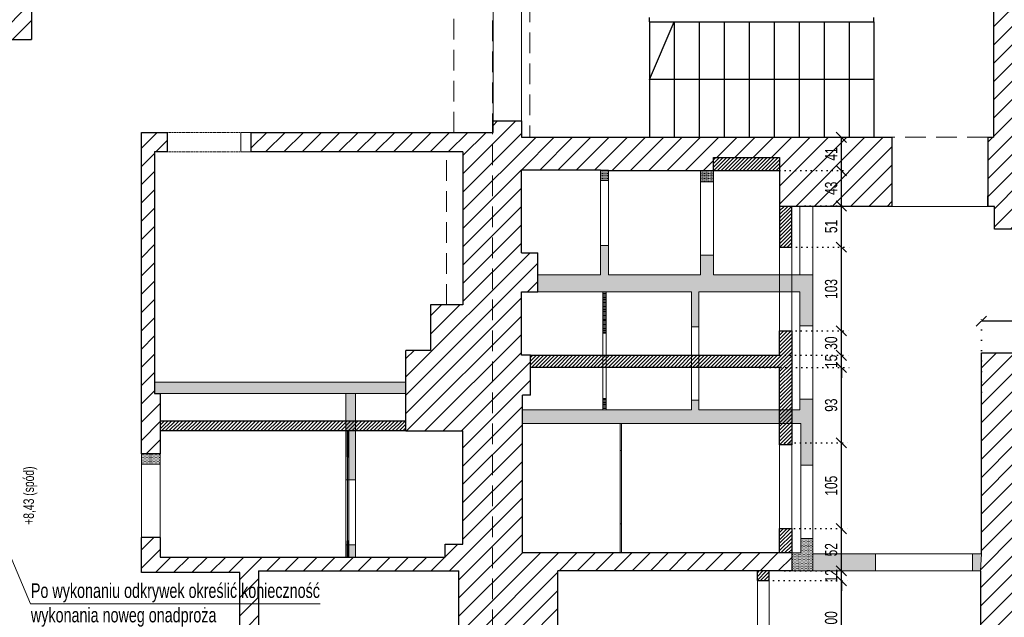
# Model space of a CAD drawing. Header units: millimetres. Extents: x 11149 to 111407, y -107619 to -23630.
# Tile 26 of 245: x 12446 to 13655, y -35729 to -34994. Entities that reach past the tile are written whole.
import ezdxf
from ezdxf.enums import TextEntityAlignment as Align

# ---------------------------------------------------------------- set-up
doc = ezdxf.new("R2010")
doc.units = ezdxf.units.MM
doc.header["$LTSCALE"] = 2
for name, pattern in [('DOT', [6.35, 0, -6.35]), ('HIDDEN', [9.525, 6.35, -3.175]), ('HIDDENX2', [19.05, 12.7, -6.35])]:
    doc.linetypes.add(name, pattern=pattern)
doc.layers.get('0').update_dxf_attribs({"plot": 0})
doc.layers.get('Defpoints').update_dxf_attribs({"color": 1})
for name, color, linetype in [('3DPLAN_A_KRESKOWANIE 1', 253, 'Continuous'), ('3DPLAN_A_OPIS', 8, 'Continuous'), ('3DPLAN_K_NOŚNA', 7, 'Continuous'), ('A_SCHODY', 6, 'Continuous')]:
    doc.layers.add(name, color=color, linetype=linetype)
for name, color, linetype, lineweight in [('3DPLAN_A_WYMIAR', 7, 'Continuous', 5), ('3DPLAN_A_WYSOKOŚCI ZMIANA', 144, 'HIDDENX2', 5), ('A_WYBURZENIA', 6, 'Continuous', 0), ('A_ściany mur', 2, 'Continuous', 30), ('AW_CERAMIKA', 6, 'Continuous', 9), ('e-cad_opisy', 7, 'Continuous', 9), ('e-cad_opisyNadproża', 7, 'Continuous', 9), ('e-cad_wymiary', 4, 'Continuous', 9), ('Opisy', 7, 'Continuous', 13)]:
    doc.layers.add(name, color=color, linetype=linetype, lineweight=lineweight)
doc.styles.add('e-cad_1', font='arial.ttf', dxfattribs={"width": 0.7})
doc.dimstyles.new('e-cad_1_100_[cm]', dxfattribs={"dimscale": 10, "dimtxt": 1.5, "dimasz": 1.25, "dimexe": 1.25, "dimexo": 0.625, "dimgap": 0.5, "dimtad": 1, "dimdec": 0, "dimrnd": 1, "dimzin": 1, "dimtxsty": 'e-cad_1', "dimblk": 'OBLIQUE', "dimcen": 2.5, "dimclrd": 256, "dimclre": 252, "dimclrt": 7, "dimadec": 0, "dimazin": 0, "dimtfac": 1, "dimtix": 1, "dimtmove": 2, "dimatfit": 3, "dimldrblk": 'NONE', "dimfxl": 60, "dimfxlon": 1, "dimarcsym": 0})
pattern_1 = [(0, (-8846.8284, -11118.418), (0.79375, 1.5875), [0, -1.5875])]
pattern_2 = [(45, (-15000, 214.1482), (-2.24506403, 2.24506403), [])]
pattern_3 = [(45, (13281.13, -30963.905), (-11.22532, 11.22532), [])]

# ---------------------------------------------------------------- blocks, each defined once
blk = doc.blocks.new('_OBLIQUE')
at = {"color": 0, "linetype": 'ByBlock', "lineweight": -2}
blk.add_line((-0.5, -0.5), (0.5, 0.5), dxfattribs=at)
blk = doc.blocks.new('*D220')
at = {"layer": 'Defpoints', "color": 0}
for p in [(13627.1, -35364.9), (13878.1, -35414.9), (13627.1, -35458.6)]:
    blk.add_point(p, dxfattribs=at)
at = {"layer": 'e-cad_wymiary', "color": 252, "linetype": 'DOT', "lineweight": -2}
for p, q in [((13627.1, -35452.3), (13627.1, -35352.4)), ((13878.1, -35408.6), (13878.1, -35352.4))]:
    blk.add_line(p, q, dxfattribs=at)
at = {"layer": 'e-cad_wymiary', "lineweight": -2}
blk.add_line((13878.1, -35364.9), (13627.1, -35364.9), dxfattribs=at)
at = {"layer": 'e-cad_wymiary', "lineweight": -2, "xscale": 12.5, "yscale": 12.5, "zscale": 12.5, "rotation": 180}
blk.add_blockref('_OBLIQUE', (13627.1, -35364.9), dxfattribs=at)
at = {"layer": 'e-cad_wymiary', "lineweight": -2, "xscale": 12.5, "yscale": 12.5, "zscale": 12.5}
blk.add_blockref('_OBLIQUE', (13878.1, -35364.9), dxfattribs=at)
at = {"layer": 'e-cad_wymiary', "color": 7, "insert": (13752.6, -35352.2), "char_height": 15, "attachment_point": 5, "style": 'e-cad_1'}
blk.add_mtext('251', dxfattribs=at)
blk = doc.blocks.new('_None')
blk = doc.blocks.new('*D1965')
at = {"layer": 'Defpoints', "color": 0, "ltscale": 0.5}
for p in [(13359.2, -35683.9), (13455.1, -35683.9), (13366.4, -35783.6)]:
    blk.add_point(p, dxfattribs=at)
at = {"layer": 'e-cad_wymiary', "color": 252, "linetype": 'DOT', "lineweight": -2, "ltscale": 0.5}
for p, q in [((13365.4, -35683.9), (13467.6, -35683.9)), ((13372.7, -35783.6), (13467.6, -35783.6))]:
    blk.add_line(p, q, dxfattribs=at)
at = {"layer": 'e-cad_wymiary', "lineweight": -2, "ltscale": 0.5}
blk.add_line((13455.1, -35783.6), (13455.1, -35683.9), dxfattribs=at)
at = {"layer": 'e-cad_wymiary', "lineweight": -2, "ltscale": 0.5, "xscale": 12.5, "yscale": 12.5, "zscale": 12.5}
for p, rotation in [((13455.1, -35683.9), 90), ((13455.1, -35783.6), 270)]:
    blk.add_blockref('_OBLIQUE', p, dxfattribs=dict(at, rotation=rotation))
at = {"layer": 'e-cad_wymiary', "color": 7, "ltscale": 0.5, "insert": (13442.5, -35733.7), "char_height": 15, "attachment_point": 5, "rotation": 90, "style": 'e-cad_1'}
blk.add_mtext('100', dxfattribs=at)
blk = doc.blocks.new('*D1966')
at = {"layer": 'Defpoints', "color": 0, "ltscale": 0.5}
for p in [(13379.2, -35671.9), (13455.1, -35671.9), (13359.2, -35683.9)]:
    blk.add_point(p, dxfattribs=at)
at = {"layer": 'e-cad_wymiary', "lineweight": -2, "ltscale": 0.5}
for p, q in [((13455.1, -35671.9), (13455.1, -35659.4)), ((13455.1, -35683.9), (13455.1, -35671.9)), ((13455.1, -35683.9), (13455.1, -35696.4))]:
    blk.add_line(p, q, dxfattribs=at)
at = {"layer": 'e-cad_wymiary', "color": 252, "linetype": 'DOT', "lineweight": -2, "ltscale": 0.5}
for p, q in [((13385.4, -35671.9), (13467.6, -35671.9)), ((13365.4, -35683.9), (13467.6, -35683.9))]:
    blk.add_line(p, q, dxfattribs=at)
at = {"layer": 'e-cad_wymiary', "lineweight": -2, "ltscale": 0.5, "xscale": 12.5, "yscale": 12.5, "zscale": 12.5}
for p, rotation in [((13455.1, -35671.9), 270), ((13455.1, -35683.9), 90)]:
    blk.add_blockref('_OBLIQUE', p, dxfattribs=dict(at, rotation=rotation))
at = {"layer": 'e-cad_wymiary', "color": 7, "ltscale": 0.5, "insert": (13442.6, -35677.9), "char_height": 15, "attachment_point": 5, "rotation": 90, "style": 'e-cad_1'}
blk.add_mtext('12', dxfattribs=at)
blk = doc.blocks.new('*D1967')
at = {"layer": 'Defpoints', "color": 0, "ltscale": 0.5}
for p in [(13391.2, -35619.9), (13455.1, -35619.9), (13379.2, -35671.9)]:
    blk.add_point(p, dxfattribs=at)
at = {"layer": 'e-cad_wymiary', "color": 252, "linetype": 'DOT', "lineweight": -2, "ltscale": 0.5}
for p, q in [((13397.5, -35619.9), (13467.6, -35619.9)), ((13385.4, -35671.9), (13467.6, -35671.9))]:
    blk.add_line(p, q, dxfattribs=at)
at = {"layer": 'e-cad_wymiary', "lineweight": -2, "ltscale": 0.5}
blk.add_line((13455.1, -35671.9), (13455.1, -35619.9), dxfattribs=at)
at = {"layer": 'e-cad_wymiary', "lineweight": -2, "ltscale": 0.5, "xscale": 12.5, "yscale": 12.5, "zscale": 12.5}
for p, rotation in [((13455.1, -35619.9), 90), ((13455.1, -35671.9), 270)]:
    blk.add_blockref('_OBLIQUE', p, dxfattribs=dict(at, rotation=rotation))
at = {"layer": 'e-cad_wymiary', "color": 7, "ltscale": 0.5, "insert": (13442.5, -35645.9), "char_height": 15, "attachment_point": 5, "rotation": 90, "style": 'e-cad_1'}
blk.add_mtext('52', dxfattribs=at)
blk = doc.blocks.new('*D1968')
at = {"layer": 'Defpoints', "color": 0, "ltscale": 0.5}
for p in [(13379.1, -35514.4), (13455.1, -35514.4), (13391.2, -35619.9)]:
    blk.add_point(p, dxfattribs=at)
at = {"layer": 'e-cad_wymiary', "color": 252, "linetype": 'DOT', "lineweight": -2, "ltscale": 0.5}
for p, q in [((13385.4, -35514.4), (13467.6, -35514.4)), ((13397.5, -35619.9), (13467.6, -35619.9))]:
    blk.add_line(p, q, dxfattribs=at)
at = {"layer": 'e-cad_wymiary', "lineweight": -2, "ltscale": 0.5}
blk.add_line((13455.1, -35619.9), (13455.1, -35514.4), dxfattribs=at)
at = {"layer": 'e-cad_wymiary', "lineweight": -2, "ltscale": 0.5, "xscale": 12.5, "yscale": 12.5, "zscale": 12.5}
for p, rotation in [((13455.1, -35514.4), 90), ((13455.1, -35619.9), 270)]:
    blk.add_blockref('_OBLIQUE', p, dxfattribs=dict(at, rotation=rotation))
at = {"layer": 'e-cad_wymiary', "color": 7, "ltscale": 0.5, "insert": (13442.5, -35567.2), "char_height": 15, "attachment_point": 5, "rotation": 90, "style": 'e-cad_1'}
blk.add_mtext('105', dxfattribs=at)
blk = doc.blocks.new('*D1969')
at = {"layer": 'Defpoints', "color": 0, "ltscale": 0.5}
for p in [(13348.4, -35421.9), (13455.1, -35421.9), (13379.1, -35514.4)]:
    blk.add_point(p, dxfattribs=at)
at = {"layer": 'e-cad_wymiary', "color": 252, "linetype": 'DOT', "lineweight": -2, "ltscale": 0.5}
for p, q in [((13354.7, -35421.9), (13467.6, -35421.9)), ((13385.4, -35514.4), (13467.6, -35514.4))]:
    blk.add_line(p, q, dxfattribs=at)
at = {"layer": 'e-cad_wymiary', "lineweight": -2, "ltscale": 0.5}
blk.add_line((13455.1, -35514.4), (13455.1, -35421.9), dxfattribs=at)
at = {"layer": 'e-cad_wymiary', "lineweight": -2, "ltscale": 0.5, "xscale": 12.5, "yscale": 12.5, "zscale": 12.5}
for p, rotation in [((13455.1, -35421.9), 90), ((13455.1, -35514.4), 270)]:
    blk.add_blockref('_OBLIQUE', p, dxfattribs=dict(at, rotation=rotation))
at = {"layer": 'e-cad_wymiary', "color": 7, "ltscale": 0.5, "insert": (13442.5, -35468.2), "char_height": 15, "attachment_point": 5, "rotation": 90, "style": 'e-cad_1'}
blk.add_mtext('93', dxfattribs=at)
blk = doc.blocks.new('*D1970')
at = {"layer": 'Defpoints', "color": 0, "ltscale": 0.5}
for p in [(13347.3, -35406.9), (13455.1, -35406.9), (13348.4, -35421.9)]:
    blk.add_point(p, dxfattribs=at)
at = {"layer": 'e-cad_wymiary', "lineweight": -2, "ltscale": 0.5}
for p, q in [((13455.1, -35406.9), (13455.1, -35394.4)), ((13455.1, -35421.9), (13455.1, -35406.9)), ((13455.1, -35421.9), (13455.1, -35434.4))]:
    blk.add_line(p, q, dxfattribs=at)
at = {"layer": 'e-cad_wymiary', "color": 252, "linetype": 'DOT', "lineweight": -2, "ltscale": 0.5}
for p, q in [((13353.6, -35406.9), (13467.6, -35406.9)), ((13354.7, -35421.9), (13467.6, -35421.9))]:
    blk.add_line(p, q, dxfattribs=at)
at = {"layer": 'e-cad_wymiary', "lineweight": -2, "ltscale": 0.5, "xscale": 12.5, "yscale": 12.5, "zscale": 12.5}
for p, rotation in [((13455.1, -35406.9), 270), ((13455.1, -35421.9), 90)]:
    blk.add_blockref('_OBLIQUE', p, dxfattribs=dict(at, rotation=rotation))
at = {"layer": 'e-cad_wymiary', "color": 7, "ltscale": 0.5, "insert": (13442.5, -35414.4), "char_height": 15, "attachment_point": 5, "rotation": 90, "style": 'e-cad_1'}
blk.add_mtext('15', dxfattribs=at)
blk = doc.blocks.new('*D1971')
at = {"layer": 'Defpoints', "color": 0, "ltscale": 0.5}
for p in [(13386.6, -35376.9), (13455.1, -35376.9), (13347.3, -35406.9)]:
    blk.add_point(p, dxfattribs=at)
at = {"layer": 'e-cad_wymiary', "color": 252, "linetype": 'DOT', "lineweight": -2, "ltscale": 0.5}
for p, q in [((13392.9, -35376.9), (13467.6, -35376.9)), ((13353.6, -35406.9), (13467.6, -35406.9))]:
    blk.add_line(p, q, dxfattribs=at)
at = {"layer": 'e-cad_wymiary', "lineweight": -2, "ltscale": 0.5}
blk.add_line((13455.1, -35406.9), (13455.1, -35376.9), dxfattribs=at)
at = {"layer": 'e-cad_wymiary', "lineweight": -2, "ltscale": 0.5, "xscale": 12.5, "yscale": 12.5, "zscale": 12.5}
for p, rotation in [((13455.1, -35376.9), 90), ((13455.1, -35406.9), 270)]:
    blk.add_blockref('_OBLIQUE', p, dxfattribs=dict(at, rotation=rotation))
at = {"layer": 'e-cad_wymiary', "color": 7, "ltscale": 0.5, "insert": (13442.5, -35391.9), "char_height": 15, "attachment_point": 5, "rotation": 90, "style": 'e-cad_1'}
blk.add_mtext('30', dxfattribs=at)
blk = doc.blocks.new('*D1972')
at = {"layer": 'Defpoints', "color": 0, "ltscale": 0.5}
for p in [(13387.4, -35273.9), (13455.1, -35273.9), (13386.6, -35376.9)]:
    blk.add_point(p, dxfattribs=at)
at = {"layer": 'e-cad_wymiary', "color": 252, "linetype": 'DOT', "lineweight": -2, "ltscale": 0.5}
for p, q in [((13393.6, -35273.9), (13467.6, -35273.9)), ((13392.9, -35376.9), (13467.6, -35376.9))]:
    blk.add_line(p, q, dxfattribs=at)
at = {"layer": 'e-cad_wymiary', "lineweight": -2, "ltscale": 0.5}
blk.add_line((13455.1, -35376.9), (13455.1, -35273.9), dxfattribs=at)
at = {"layer": 'e-cad_wymiary', "lineweight": -2, "ltscale": 0.5, "xscale": 12.5, "yscale": 12.5, "zscale": 12.5}
for p, rotation in [((13455.1, -35273.9), 90), ((13455.1, -35376.9), 270)]:
    blk.add_blockref('_OBLIQUE', p, dxfattribs=dict(at, rotation=rotation))
at = {"layer": 'e-cad_wymiary', "color": 7, "ltscale": 0.5, "insert": (13442.5, -35325.4), "char_height": 15, "attachment_point": 5, "rotation": 90, "style": 'e-cad_1'}
blk.add_mtext('103', dxfattribs=at)
blk = doc.blocks.new('*D1973')
at = {"layer": 'Defpoints', "color": 0, "ltscale": 0.5}
for p in [(13404.1, -35223.3), (13455.1, -35223.3), (13387.4, -35273.9)]:
    blk.add_point(p, dxfattribs=at)
at = {"layer": 'e-cad_wymiary', "color": 252, "linetype": 'DOT', "lineweight": -2, "ltscale": 0.5}
for p, q in [((13410.4, -35223.3), (13467.6, -35223.3)), ((13393.6, -35273.9), (13467.6, -35273.9))]:
    blk.add_line(p, q, dxfattribs=at)
at = {"layer": 'e-cad_wymiary', "lineweight": -2, "ltscale": 0.5}
blk.add_line((13455.1, -35273.9), (13455.1, -35223.3), dxfattribs=at)
at = {"layer": 'e-cad_wymiary', "lineweight": -2, "ltscale": 0.5, "xscale": 12.5, "yscale": 12.5, "zscale": 12.5}
for p, rotation in [((13455.1, -35223.3), 90), ((13455.1, -35273.9), 270)]:
    blk.add_blockref('_OBLIQUE', p, dxfattribs=dict(at, rotation=rotation))
at = {"layer": 'e-cad_wymiary', "color": 7, "ltscale": 0.5, "insert": (13442.5, -35248.6), "char_height": 15, "attachment_point": 5, "rotation": 90, "style": 'e-cad_1'}
blk.add_mtext('51', dxfattribs=at)
blk = doc.blocks.new('*D1974')
at = {"layer": 'Defpoints', "color": 0, "ltscale": 0.5}
for p in [(13366.7, -35179.9), (13455.1, -35179.9), (13404.1, -35223.3)]:
    blk.add_point(p, dxfattribs=at)
at = {"layer": 'e-cad_wymiary', "color": 252, "linetype": 'DOT', "lineweight": -2, "ltscale": 0.5}
for p, q in [((13372.9, -35179.9), (13467.6, -35179.9)), ((13410.4, -35223.3), (13467.6, -35223.3))]:
    blk.add_line(p, q, dxfattribs=at)
at = {"layer": 'e-cad_wymiary', "lineweight": -2, "ltscale": 0.5}
blk.add_line((13455.1, -35223.3), (13455.1, -35179.9), dxfattribs=at)
at = {"layer": 'e-cad_wymiary', "lineweight": -2, "ltscale": 0.5, "xscale": 12.5, "yscale": 12.5, "zscale": 12.5}
for p, rotation in [((13455.1, -35179.9), 90), ((13455.1, -35223.3), 270)]:
    blk.add_blockref('_OBLIQUE', p, dxfattribs=dict(at, rotation=rotation))
at = {"layer": 'e-cad_wymiary', "color": 7, "ltscale": 0.5, "insert": (13442.5, -35201.6), "char_height": 15, "attachment_point": 5, "rotation": 90, "style": 'e-cad_1'}
blk.add_mtext('43', dxfattribs=at)
blk = doc.blocks.new('*D1975')
at = {"layer": 'Defpoints', "color": 0, "ltscale": 0.5}
for p in [(13384.8, -35138.9), (13455.1, -35138.9), (13366.7, -35179.9)]:
    blk.add_point(p, dxfattribs=at)
at = {"layer": 'e-cad_wymiary', "color": 252, "linetype": 'DOT', "lineweight": -2, "ltscale": 0.5}
for p, q in [((13391.1, -35138.9), (13467.6, -35138.9)), ((13372.9, -35179.9), (13467.6, -35179.9))]:
    blk.add_line(p, q, dxfattribs=at)
at = {"layer": 'e-cad_wymiary', "lineweight": -2, "ltscale": 0.5}
blk.add_line((13455.1, -35179.9), (13455.1, -35138.9), dxfattribs=at)
at = {"layer": 'e-cad_wymiary', "lineweight": -2, "ltscale": 0.5, "xscale": 12.5, "yscale": 12.5, "zscale": 12.5}
for p, rotation in [((13455.1, -35138.9), 90), ((13455.1, -35179.9), 270)]:
    blk.add_blockref('_OBLIQUE', p, dxfattribs=dict(at, rotation=rotation))
at = {"layer": 'e-cad_wymiary', "color": 7, "ltscale": 0.5, "insert": (13442.6, -35159.4), "char_height": 15, "attachment_point": 5, "rotation": 90, "style": 'e-cad_1'}
blk.add_mtext('41', dxfattribs=at)

msp = doc.modelspace()

# ---------------------------------------------------------------- hatches: boundary and pattern name
at = {"layer": '3DPLAN_A_KRESKOWANIE 1'}
h = msp.add_hatch(dxfattribs=at)
h.set_pattern_fill('ANSI31', color=256, scale=5, style=0)
h.set_pattern_definition(pattern_3)
h.paths.add_polyline_path([(11781.49, -34747.89), (11781.49, -34885.89), (11827.12, -34885.89), (11827.12, -34805.89), (12297.12, -34805.89), (12377.12, -34805.89), (12377.12, -34857.89), (12405.12, -34857.89), (12405.12, -35018.89), (12426.12, -35018.89), (12460.12, -35018.89), (12460.12, -34981.89), (12460.12, -34975.89), (12460.12, -34868.89), (12426.12, -34868.89), (12426.12, -34807.89), (12502.12, -34807.89), (12502.12, -34747.89)])
h = msp.add_hatch(dxfattribs=at)
h.set_pattern_fill('ANSI31', color=256, scale=5, style=0)
h.set_pattern_definition(pattern_3)
h.paths.add_polyline_path([(13642.12, -34857.89), (13642.12, -35138.89), (13635.12, -35138.89), (13635.12, -35210.89), (13635.12, -35223.89), (13643.12, -35223.89), (13643.12, -35251.89), (13829.46, -35251.89), (13829.46, -35229.89), (13826.46, -35229.89), (13674.46, -35229.89), (13674.46, -34972.89), (13697.46, -34972.89), (13697.46, -34869.89), (13674.46, -34869.89), (13674.46, -34799.89), (13745.46, -34799.89), (13745.46, -34747.89), (13602.12, -34747.89), (13602.12, -34800.89), (13627.12, -34800.89), (13627.12, -34852.89), (13642.12, -34852.89)])
h = msp.add_hatch(dxfattribs=at)
h.set_pattern_fill('ANSI31', color=256, scale=5, style=0)
h.set_pattern_definition(pattern_3)
h.paths.add_polyline_path([(12730.12, -35132.89), (12979.12, -35132.89), (13026.62, -35132.89), (13026.62, -36442.89), (12919.12, -36442.89), (12919.12, -36364.7), (12972.12, -36364.7), (12972.12, -36287.7), (12985.12, -36287.7), (12999.12, -36287.7), (12999.12, -36028.7), (12985.12, -36028.7), (12936.12, -36028.7), (12936.12, -35824.7), (13001.12, -35824.7), (13001.12, -35757.7), (12985.12, -35757.7), (12985.12, -35671.7), (12739.12, -35671.7), (12739.12, -35739.7), (12716.12, -35739.7), (12716.12, -35673.89), (12595.12, -35673.89), (12595.12, -35630.89), (12618.12, -35630.89), (12618.12, -35654.89), (12846.12, -35654.89), (12848.12, -35654.89), (12850.12, -35654.89), (12858.12, -35654.89), (12968.12, -35654.89), (12968.12, -35638.89), (12990.12, -35638.89), (12990.12, -35499.89), (12920.12, -35499.89), (12920.12, -35487.89), (12920.12, -35453.89), (12920.12, -35439.89), (12920.12, -35400.89), (12950.12, -35400.89), (12950.12, -35344.89), (12970.12, -35344.89), (12990.12, -35344.89), (12990.12, -35156.89), (12970.12, -35156.89), (12730.12, -35156.89)])
h.paths.add_polyline_path([(13394.12, -35671.89), (13363.91, -35671.89), (13351.91, -35671.89), (13106.7, -35671.89), (13106.7, -35795.89), (13062.7, -35795.89), (13062.7, -35919.89), (13106.7, -35919.89), (13106.7, -36022.89), (13062.7, -36022.89), (13062.7, -36308.89), (13077.7, -36308.89), (13077.7, -36357.89), (13147.7, -36357.89), (13147.7, -36442.89), (13026.62, -36442.89), (13026.62, -35132.89), (13027.12, -35132.89), (13027.12, -35118.89), (13062.12, -35118.89), (13062.12, -35138.89), (13219.12, -35138.89), (13249.76, -35138.89), (13280.43, -35138.89), (13311.1, -35138.89), (13341.77, -35138.89), (13372.44, -35138.89), (13403.11, -35138.89), (13433.78, -35138.89), (13464.45, -35138.89), (13495.12, -35138.89), (13517.12, -35138.89), (13517.12, -35217.89), (13517.12, -35223.89), (13404.12, -35223.89), (13379.12, -35223.89), (13379.12, -35163.89), (13298.12, -35163.89), (13298.12, -35179.89), (13282.12, -35179.89), (13169.12, -35179.89), (13159.12, -35179.89), (13159.12, -35178.89), (13062.12, -35178.89), (13062.12, -35280.89), (13082.12, -35280.89), (13082.12, -35307.89), (13082.12, -35328.89), (13062.12, -35328.89), (13062.12, -35406.89), (13073.12, -35406.89), (13073.12, -35455.89), (13063.12, -35455.89), (13063.12, -35473.89), (13063.12, -35490.89), (13063.12, -35649.89), (13183.12, -35649.89), (13185.12, -35649.89), (13394.12, -35649.89)])
h = msp.add_hatch(dxfattribs=at)
h.set_pattern_fill('ANSI31', color=256, scale=5, style=0)
h.set_pattern_definition(pattern_3)
h.paths.add_polyline_path([(12595.12, -35527.89), (12595.12, -35132.89), (12627.12, -35132.89), (12627.12, -35156.89), (12611.12, -35156.89), (12611.12, -35439.89), (12611.12, -35453.89), (12618.12, -35453.89), (12618.12, -35487.89), (12618.12, -35499.89), (12618.12, -35527.89)])
h = msp.add_hatch(dxfattribs=at)
h.set_pattern_fill('ANSI31', color=256, scale=5, style=0)
h.set_pattern_definition(pattern_3)
h.paths.add_polyline_path([(13558.7, -36357.89), (13558.7, -36442.89), (13739.12, -36442.89), (13739.12, -36356.89), (13671.12, -36356.89), (13671.12, -36303.89), (13657.12, -36303.89), (13657.12, -36021.89), (13700.12, -36021.89), (13700.12, -35801.89), (13669.12, -35801.89), (13669.12, -35425.89), (13878.12, -35425.89), (13878.12, -35403.89), (13627.12, -35403.89), (13627.12, -35650.89), (13626.12, -35671.89), (13626.12, -35791.89), (13626.12, -35803.89), (13626.12, -36357.89)])
at = {"layer": '3DPLAN_A_OPIS', "lineweight": 0, "transparency": 33554687}
h = msp.add_hatch(dxfattribs=at)
h.set_pattern_fill('ANSI31', color=1)
h.set_pattern_definition(pattern_2)
h.paths.add_polyline_path([(13298.12, -35179.89), (13298.12, -35163.89), (13379.12, -35163.89), (13379.12, -35179.89)])
h = msp.add_hatch(dxfattribs=at)
h.set_pattern_fill('ANSI31', color=1)
h.set_pattern_definition(pattern_2)
h.paths.add_polyline_path([(13379.12, -35223.89), (13379.12, -35273.89), (13394.12, -35273.89), (13394.12, -35223.89)])
h = msp.add_hatch(dxfattribs=at)
h.set_pattern_fill('ANSI31', color=1)
h.set_pattern_definition(pattern_2)
h.paths.add_polyline_path([(13280.12, -35406.89), (13280.12, -35421.89), (13379.12, -35421.89), (13379.12, -35473.89), (13394.12, -35473.89), (13394.12, -35376.89), (13379.12, -35376.89), (13379.12, -35406.89)])
h.paths.add_polyline_path([(13166.12, -35406.89), (13166.12, -35421.89), (13271.12, -35421.89), (13271.12, -35406.89)])
h.paths.add_polyline_path([(13073.12, -35406.89), (13073.12, -35421.89), (13162.12, -35421.89), (13162.12, -35406.89)])
h.paths.add_polyline_path([(13379.12, -35490.89), (13379.12, -35516.89), (13394.12, -35516.89), (13394.12, -35490.89)])
h.paths.add_polyline_path([(13379.12, -35490.89), (13394.12, -35490.89), (13394.12, -35473.89), (13379.12, -35473.89)])
h.paths.add_polyline_path([(13271.12, -35406.89), (13271.12, -35421.89), (13280.12, -35421.89), (13280.12, -35406.89)])
h.paths.add_polyline_path([(13162.12, -35406.89), (13162.12, -35421.89), (13166.12, -35421.89), (13166.12, -35406.89)])
h = msp.add_hatch(dxfattribs=at)
h.set_pattern_fill('ANSI31', color=1)
h.set_pattern_definition([(45, (-16345.8024, 5881.1694), (-2.24506403, 2.24506403), [])])
h.paths.add_polyline_path([(12858.12, -35499.89), (12920.12, -35499.89), (12920.12, -35487.89), (12858.12, -35487.89)])
h.paths.add_polyline_path([(12618.12, -35499.89), (12618.12, -35487.89), (12846.12, -35487.89), (12846.12, -35499.89)])
h.paths.add_polyline_path([(12846.12, -35499.89), (12858.12, -35499.89), (12858.12, -35487.89), (12846.12, -35487.89)])
h = msp.add_hatch(dxfattribs=at)
h.set_pattern_fill('ANSI31', color=1)
h.set_pattern_definition(pattern_2)
h.paths.add_polyline_path([(13379.12, -35649.89), (13394.12, -35649.89), (13394.12, -35619.89), (13379.12, -35619.89)])
h = msp.add_hatch(dxfattribs=at)
h.set_pattern_fill('ANSI31', color=1)
h.set_pattern_definition(pattern_2)
h.paths.add_polyline_path([(13351.91, -35671.89), (13351.91, -35683.89), (13366.41, -35683.89), (13366.41, -35671.89)])
at = {"layer": 'A_WYBURZENIA', "transparency": 33554687}
h = msp.add_hatch(dxfattribs=at)
h.set_pattern_fill('DOTS', color=256)
h.set_pattern_definition(pattern_1)
h.paths.add_polyline_path([(13159.12, -35179.89), (13159.12, -35191.89), (13169.12, -35191.89), (13169.12, -35179.89)])
h = msp.add_hatch(dxfattribs=at)
h.set_pattern_fill('DOTS', color=256)
h.set_pattern_definition(pattern_1)
h.paths.add_polyline_path([(13282.12, -35179.89), (13282.12, -35193.89), (13298.12, -35193.89), (13298.12, -35179.89)])
h = msp.add_hatch(dxfattribs=at)
h.set_pattern_fill('DOTS', color=256)
h.set_pattern_definition(pattern_1)
h.paths.add_polyline_path([(13082.12, -35328.89), (13162.12, -35328.89), (13166.12, -35328.89), (13271.12, -35328.89), (13271.12, -35371.89), (13280.12, -35371.89), (13280.12, -35328.89), (13379.12, -35328.89), (13379.12, -35307.89), (13298.12, -35307.89), (13298.12, -35283.89), (13282.12, -35283.89), (13282.12, -35307.89), (13169.12, -35307.89), (13169.12, -35271.89), (13159.12, -35271.89), (13159.12, -35307.89), (13082.12, -35307.89)])
h.paths.add_polyline_path([(13394.12, -35328.89), (13404.12, -35328.89), (13404.12, -35370.89), (13420.12, -35370.89), (13420.12, -35307.89), (13404.12, -35307.89), (13394.12, -35307.89)])
h.paths.add_polyline_path([(13379.12, -35328.89), (13394.12, -35328.89), (13394.12, -35307.89), (13379.12, -35307.89)])
h = msp.add_hatch(dxfattribs=at)
h.set_pattern_fill('DOTS', color=256)
h.set_pattern_definition(pattern_1)
h.paths.add_polyline_path([(13162.12, -35328.89), (13162.12, -35379.89), (13166.12, -35379.89), (13166.12, -35328.89)])
h = msp.add_hatch(dxfattribs=at)
h.set_pattern_fill('DOTS', color=256)
h.set_pattern_definition(pattern_1)
h.paths.add_polyline_path([(12611.12, -35439.89), (12611.12, -35453.89), (12920.12, -35453.89), (12920.12, -35439.89)])
h.paths.add_polyline_path([(12846.12, -35453.89), (12846.12, -35487.89), (12858.12, -35487.89), (12858.12, -35453.89)])
h.paths.add_polyline_path([(12846.12, -35499.89), (12858.12, -35499.89), (12858.12, -35487.89), (12846.12, -35487.89)])
h.paths.add_polyline_path([(12846.12, -35499.89), (12846.12, -35559.89), (12858.12, -35559.89), (12858.12, -35499.89)])
h.paths.add_polyline_path([(12846.12, -35654.89), (12858.12, -35654.89), (12858.12, -35639.89), (12846.12, -35639.89)])
h = msp.add_hatch(dxfattribs=at)
h.set_pattern_fill('DOTS', color=256)
h.set_pattern_definition(pattern_1)
h.paths.add_polyline_path([(13063.12, -35490.89), (13063.12, -35473.89), (13162.12, -35473.89), (13166.12, -35473.89), (13271.12, -35473.89), (13271.12, -35461.89), (13280.12, -35461.89), (13280.12, -35473.89), (13379.12, -35473.89), (13379.12, -35490.89), (13185.12, -35490.89), (13183.12, -35490.89)])
h.paths.add_polyline_path([(13394.12, -35490.89), (13405.12, -35490.89), (13405.12, -35541.89), (13420.12, -35541.89), (13420.12, -35460.89), (13404.12, -35460.89), (13404.12, -35473.89), (13394.12, -35473.89)])
h.paths.add_polyline_path([(13379.12, -35490.89), (13394.12, -35490.89), (13394.12, -35473.89), (13379.12, -35473.89)])
h = msp.add_hatch(dxfattribs=at)
h.set_pattern_fill('DOTS', color=256)
h.set_pattern_definition(pattern_1)
h.paths.add_polyline_path([(13162.12, -35473.89), (13166.12, -35473.89), (13166.12, -35459.89), (13162.12, -35459.89)])
h = msp.add_hatch(dxfattribs=at)
h.set_pattern_fill('DOTS', color=256)
h.set_pattern_definition(pattern_1)
h.paths.add_polyline_path([(12595.12, -35527.89), (12595.12, -35540.89), (12618.12, -35540.89), (12618.12, -35527.89)])
h = msp.add_hatch(dxfattribs=at)
h.set_pattern_fill('DOTS', color=256)
h.set_pattern_definition(pattern_1)
h.paths.add_polyline_path([(13394.12, -35649.89), (13394.12, -35671.89), (13420.12, -35671.89), (13420.12, -35650.89), (13420.12, -35631.89), (13405.12, -35631.89), (13405.12, -35649.89)])
h = msp.add_hatch(dxfattribs=at)
h.set_pattern_fill('DOTS', color=256)
h.set_pattern_definition(pattern_1)
h.paths.add_polyline_path([(13420.12, -35671.89), (13420.12, -35650.89), (13497.12, -35650.89), (13497.12, -35671.89)])
h.paths.add_polyline_path([(13616.12, -35650.89), (13616.12, -35671.89), (13626.12, -35671.89), (13627.12, -35650.89)])

# ---------------------------------------------------------------- linework, layer by layer
at = {"layer": '3DPLAN_A_OPIS', "color": 1, "lineweight": 30}
for p, q in [((13298.12, -35179.89), (13379.12, -35179.89)), ((13379.12, -35223.89), (13379.12, -35273.89)), ((13394.12, -35273.89), (13394.12, -35223.89)), ((13379.12, -35273.89), (13394.12, -35273.89)), ((13379.12, -35406.89), (13379.12, -35376.89)), ((13379.12, -35376.89), (13394.12, -35376.89)), ((13394.12, -35376.89), (13394.12, -35516.89)), ((13073.12, -35406.89), (13379.12, -35406.89)), ((13379.12, -35421.89), (13073.12, -35421.89)), ((13379.12, -35516.89), (13379.12, -35421.89)), ((12848.12, -35531.89), (12848.12, -35499.89)), ((12850.12, -35531.89), (12850.12, -35499.89)), ((13394.12, -35516.89), (13379.12, -35516.89)), ((12848.12, -35531.89), (12850.12, -35531.89)), ((13379.12, -35649.89), (13379.12, -35619.89)), ((13379.12, -35619.89), (13394.12, -35619.89)), ((13394.12, -35619.89), (13394.12, -35649.89)), ((12848.12, -35634.89), (12850.12, -35634.89)), ((12848.12, -35654.89), (12848.12, -35634.89)), ((12850.12, -35654.89), (12850.12, -35634.89)), ((13351.91, -35683.89), (13351.91, -35671.89)), ((13366.41, -35683.89), (13366.41, -35671.89)), ((13351.91, -35683.89), (13366.41, -35683.89))]:
    msp.add_line(p, q, dxfattribs=at)
at = {"layer": '3DPLAN_A_OPIS', "color": 1, "lineweight": 5}
for p, q in [((13379.12, -35376.89), (13379.12, -35273.89)), ((13394.12, -35273.89), (13394.12, -35376.89)), ((13379.12, -35516.89), (13379.12, -35619.89)), ((13394.12, -35516.89), (13394.12, -35619.89)), ((12848.12, -35531.89), (12848.12, -35634.89)), ((12850.12, -35634.89), (12850.12, -35531.89)), ((13351.91, -35786.89), (13351.91, -35683.89)), ((13366.41, -35786.89), (13366.41, -35683.89))]:
    msp.add_line(p, q, dxfattribs=at)
at = {"layer": '3DPLAN_A_OPIS', "color": 1, "lineweight": 30}
for points in [[(12920.12, -35487.89), (12618.12, -35487.89)], [(12920.12, -35499.89), (12618.12, -35499.89)]]:
    msp.add_lwpolyline(points, dxfattribs=at)
at = {"layer": '3DPLAN_A_WYMIAR'}
for p, q in [((13027.12, -35118.89), (13027.12, -34968.89)), ((13062.12, -34968.89), (13062.12, -35118.89)), ((13517.12, -35223.89), (13635.12, -35223.89))]:
    msp.add_line(p, q, dxfattribs=at)
at = {"layer": '3DPLAN_A_WYSOKOŚCI ZMIANA'}
for p, q in [((13026.62, -36544.78), (13026.62, -34455.55)), ((13072.12, -34857.89), (13072.12, -35138.89)), ((12979.12, -35132.89), (12979.12, -34965.89)), ((13635.12, -35138.89), (13517.12, -35138.89)), ((12970.12, -35344.89), (12970.12, -35156.89))]:
    msp.add_line(p, q, dxfattribs=at)
at = {"layer": '3DPLAN_K_NOŚNA'}
msp.add_line((13517.12, -35217.89), (13517.12, -35223.89), dxfattribs=at)
at = {"layer": 'A_SCHODY'}
for p, q in [((13219.12, -34996.89), (13219.12, -34991.89)), ((13495.12, -34996.89), (13495.12, -34991.89)), ((13219.12, -34996.89), (13219.12, -35138.89)), ((13219.12, -34996.89), (13495.12, -34996.89)), ((13219.12, -35067.89), (13249.76, -34996.89)), ((13249.76, -34996.89), (13249.76, -35138.89)), ((13280.43, -34996.89), (13280.43, -35138.89)), ((13311.1, -34996.89), (13311.1, -35138.89)), ((13341.77, -34996.89), (13341.77, -35138.89)), ((13372.44, -34996.89), (13372.44, -35138.89)), ((13403.11, -34996.89), (13403.11, -35138.89)), ((13433.78, -34996.89), (13433.78, -35138.89)), ((13464.45, -34996.89), (13464.45, -35138.89)), ((13495.12, -34996.89), (13495.12, -35138.89)), ((13495.12, -35067.89), (13219.12, -35067.89))]:
    msp.add_line(p, q, dxfattribs=at)
at = {"layer": 'A_WYBURZENIA', "transparency": 33554687}
for p, q in [((13159.12, -35191.89), (13159.12, -35178.89)), ((13169.12, -35191.89), (13169.12, -35179.89)), ((13282.12, -35193.89), (13282.12, -35179.89)), ((13298.12, -35179.89), (13298.12, -35193.89)), ((13169.12, -35191.89), (13159.12, -35191.89)), ((13159.12, -35271.89), (13159.12, -35191.89)), ((13169.12, -35191.89), (13169.12, -35271.89)), ((13282.12, -35193.89), (13298.12, -35193.89)), ((13282.12, -35193.89), (13282.12, -35283.89)), ((13298.12, -35193.89), (13298.12, -35283.89)), ((13404.12, -35307.89), (13404.12, -35223.89)), ((13420.12, -35307.89), (13420.12, -35223.89)), ((13169.12, -35271.89), (13159.12, -35271.89)), ((13159.12, -35307.89), (13159.12, -35271.89)), ((13169.12, -35307.89), (13169.12, -35271.89)), ((13282.12, -35307.89), (13282.12, -35283.89)), ((13282.12, -35283.89), (13298.12, -35283.89)), ((13298.12, -35307.89), (13298.12, -35283.89)), ((13159.12, -35307.89), (13082.12, -35307.89)), ((13282.12, -35307.89), (13169.12, -35307.89)), ((13420.12, -35307.89), (13298.12, -35307.89)), ((13420.12, -35370.89), (13420.12, -35307.89)), ((13082.12, -35328.89), (13271.12, -35328.89)), ((13162.12, -35379.89), (13162.12, -35328.89)), ((13166.12, -35379.89), (13166.12, -35328.89)), ((13271.12, -35371.89), (13271.12, -35328.89)), ((13280.12, -35371.89), (13280.12, -35328.89)), ((13280.12, -35328.89), (13404.12, -35328.89)), ((13404.12, -35370.89), (13404.12, -35328.89)), ((13404.12, -35370.89), (13420.12, -35370.89)), ((13404.12, -35370.89), (13404.12, -35460.89)), ((13420.12, -35460.89), (13420.12, -35370.89)), ((13166.12, -35379.89), (13162.12, -35379.89)), ((13162.12, -35379.89), (13162.12, -35459.89)), ((13166.12, -35459.89), (13166.12, -35379.89)), ((13280.12, -35371.89), (13271.12, -35371.89)), ((13271.12, -35371.89), (13271.12, -35461.89)), ((13280.12, -35461.89), (13280.12, -35371.89)), ((12920.12, -35439.89), (12611.12, -35439.89)), ((12611.12, -35453.89), (12920.12, -35453.89)), ((12846.12, -35453.89), (12846.12, -35559.89)), ((12858.12, -35559.89), (12858.12, -35453.89)), ((13162.12, -35473.89), (13162.12, -35459.89)), ((13166.12, -35459.89), (13162.12, -35459.89)), ((13166.12, -35473.89), (13166.12, -35459.89)), ((13280.12, -35461.89), (13271.12, -35461.89)), ((13271.12, -35473.89), (13271.12, -35461.89)), ((13280.12, -35473.89), (13280.12, -35461.89)), ((13404.12, -35460.89), (13420.12, -35460.89)), ((13404.12, -35460.89), (13404.12, -35473.89)), ((13420.12, -35541.89), (13420.12, -35460.89)), ((13271.12, -35473.89), (13063.12, -35473.89)), ((13404.12, -35473.89), (13280.12, -35473.89)), ((13063.12, -35490.89), (13405.12, -35490.89)), ((13183.12, -35490.89), (13183.12, -35523.9)), ((13185.12, -35490.89), (13185.12, -35523.9)), ((13405.12, -35541.89), (13405.12, -35490.89)), ((13185.12, -35523.9), (13183.12, -35523.9)), ((13183.12, -35523.9), (13183.12, -35613.9)), ((13185.12, -35613.9), (13185.12, -35523.9)), ((13420.12, -35541.89), (13405.12, -35541.89)), ((13405.12, -35541.89), (13405.12, -35631.89)), ((13420.12, -35631.89), (13420.12, -35541.89)), ((12846.12, -35559.89), (12858.12, -35559.89)), ((12846.12, -35559.89), (12846.12, -35639.89)), ((12858.12, -35639.89), (12858.12, -35559.89)), ((13183.12, -35649.89), (13183.12, -35613.9)), ((13183.12, -35613.9), (13185.12, -35613.9)), ((13185.12, -35649.89), (13185.12, -35613.9)), ((13420.12, -35631.89), (13405.12, -35631.89)), ((13405.12, -35631.89), (13405.12, -35649.89)), ((13420.12, -35671.89), (13420.12, -35631.89)), ((12846.12, -35639.89), (12846.12, -35654.89)), ((12846.12, -35639.89), (12858.12, -35639.89)), ((12858.12, -35639.89), (12858.12, -35654.89)), ((13394.12, -35649.89), (13405.12, -35649.89)), ((13420.12, -35650.89), (13497.12, -35650.89)), ((13497.12, -35650.89), (13497.12, -35671.89)), ((13497.12, -35650.89), (13616.12, -35650.89)), ((13616.12, -35650.89), (13627.12, -35650.89)), ((13616.12, -35650.89), (13616.12, -35671.89)), ((13394.12, -35671.89), (13420.12, -35671.89)), ((13420.12, -35671.89), (13497.12, -35671.89)), ((13497.12, -35671.89), (13616.12, -35671.89)), ((13616.12, -35671.89), (13626.12, -35671.89))]:
    msp.add_line(p, q, dxfattribs=at)
at = {"layer": 'A_WYBURZENIA'}
for p, q in [((12595.12, -35527.89), (12595.12, -35630.89)), ((12618.12, -35630.89), (12618.12, -35527.89))]:
    msp.add_line(p, q, dxfattribs=at)
at = {"layer": 'A_WYBURZENIA', "transparency": 33554687}
msp.add_lwpolyline([(12595.12, -35527.89), (12618.12, -35527.89), (12618.12, -35540.89), (12595.12, -35540.89)], close=True, dxfattribs=at)
at = {"layer": 'A_ściany mur', "ltscale": 0.1}
for p, q in [((13642.12, -34857.89), (13642.12, -35138.89)), ((12460.12, -34868.89), (12460.12, -35018.89)), ((12426.12, -35018.89), (12460.12, -35018.89)), ((13027.12, -35132.89), (13027.12, -35118.89)), ((13027.12, -35118.89), (13062.12, -35118.89)), ((13062.12, -35118.89), (13062.12, -35138.89)), ((12595.12, -35132.89), (12627.12, -35132.89)), ((12595.12, -35527.89), (12595.12, -35132.89)), ((12627.12, -35156.89), (12627.12, -35132.89)), ((12730.12, -35132.89), (13027.12, -35132.89)), ((12730.12, -35156.89), (12730.12, -35132.89)), ((13062.12, -35138.89), (13517.12, -35138.89)), ((13517.12, -35138.89), (13517.12, -35217.89)), ((13635.12, -35138.89), (13635.12, -35217.89)), ((13635.12, -35138.89), (13642.12, -35138.89)), ((12627.12, -35156.89), (12611.12, -35156.89)), ((12611.12, -35156.89), (12611.12, -35439.89)), ((12990.12, -35156.89), (12730.12, -35156.89)), ((12990.12, -35156.89), (12990.12, -35344.89)), ((13298.12, -35179.89), (13298.12, -35163.89)), ((13298.12, -35163.89), (13379.12, -35163.89)), ((13379.12, -35163.89), (13379.12, -35223.89)), ((13062.12, -35280.89), (13062.12, -35178.89)), ((13062.12, -35178.89), (13159.12, -35178.89)), ((13159.12, -35178.89), (13159.12, -35179.89)), ((13169.12, -35179.89), (13159.12, -35179.89)), ((13169.12, -35179.89), (13298.12, -35179.89)), ((13635.12, -35223.89), (13635.12, -35210.89)), ((13517.12, -35223.89), (13379.12, -35223.89)), ((13635.12, -35217.89), (13635.12, -35223.89)), ((13643.12, -35223.89), (13635.12, -35223.89)), ((13643.12, -35251.89), (13643.12, -35223.89)), ((13829.46, -35251.89), (13643.12, -35251.89)), ((13062.12, -35280.89), (13082.12, -35280.89)), ((13082.12, -35328.89), (13082.12, -35280.89)), ((13062.12, -35406.89), (13062.12, -35328.89)), ((13062.12, -35328.89), (13082.12, -35328.89)), ((12990.12, -35344.89), (12950.12, -35344.89)), ((12950.12, -35344.89), (12950.12, -35400.89)), ((12920.12, -35499.89), (12920.12, -35400.89)), ((12950.12, -35400.89), (12920.12, -35400.89)), ((13073.12, -35406.89), (13062.12, -35406.89)), ((13073.12, -35455.89), (13073.12, -35406.89)), ((13627.12, -35650.89), (13627.12, -35403.89)), ((13627.12, -35403.89), (13878.12, -35403.89)), ((12611.12, -35439.89), (12611.12, -35453.89)), ((12611.12, -35453.89), (12618.12, -35453.89)), ((12618.12, -35453.89), (12618.12, -35527.89)), ((13073.12, -35455.89), (13063.12, -35455.89)), ((13063.12, -35473.89), (13063.12, -35455.89)), ((13063.12, -35649.89), (13063.12, -35473.89)), ((12920.12, -35499.89), (12990.12, -35499.89)), ((12990.12, -35638.89), (12990.12, -35499.89)), ((12618.12, -35527.89), (12595.12, -35527.89)), ((12595.12, -35673.89), (12595.12, -35630.89)), ((12618.12, -35630.89), (12595.12, -35630.89)), ((12618.12, -35630.89), (12618.12, -35654.89)), ((12968.12, -35654.89), (12968.12, -35638.89)), ((12968.12, -35638.89), (12990.12, -35638.89)), ((12618.12, -35654.89), (12968.12, -35654.89)), ((13394.12, -35649.89), (13063.12, -35649.89)), ((13394.12, -35649.89), (13394.12, -35671.89)), ((12739.12, -35671.7), (12739.12, -35739.7)), ((12739.12, -35671.7), (12985.12, -35671.7)), ((12985.12, -35757.7), (12985.12, -35671.7)), ((13394.12, -35671.89), (13106.7, -35671.89)), ((13106.7, -35795.89), (13106.7, -35671.89)), ((13626.12, -35671.89), (13626.12, -36357.89)), ((12716.12, -35673.89), (12595.12, -35673.89)), ((12716.12, -35739.7), (12716.12, -35673.89))]:
    msp.add_line(p, q, dxfattribs=at)
at = {"layer": 'A_ściany mur', "color": 4, "linetype": 'HIDDEN', "lineweight": 5, "ltscale": 0.1}
for p, q in [((12627.12, -35132.89), (12717.12, -35132.89)), ((12627.12, -35156.89), (12717.12, -35156.89))]:
    msp.add_line(p, q, dxfattribs=at)
at = {"layer": 'AW_CERAMIKA'}
msp.add_line((13627.12, -35650.89), (13626.12, -35671.89), dxfattribs=at)
at = {"layer": 'e-cad_opisy', "ltscale": 0.5}
for p, q in [((12717.12, -35156.89), (12717.12, -35132.89)), ((12717.12, -35132.89), (12730.12, -35132.89)), ((12730.12, -35156.89), (12717.12, -35156.89))]:
    msp.add_line(p, q, dxfattribs=at)
at = {"layer": 'Opisy'}
msp.add_lwpolyline([(12814.86, -35712.55), (12458.72, -35712.55), (12413.62, -35606.19)], dxfattribs=at)

# ---------------------------------------------------------------- texts
at = {"layer": 'e-cad_opisyNadproża', "ltscale": 0.08, "style": 'e-cad_1', "width": 0.7}
msp.add_text('+8,43 (spód)', height=13, rotation=90, dxfattribs=at).set_placement((12450.12, -35579.39), align=Align.TOP_CENTER)
at = {"layer": 'Opisy', "insert": (12459.33, -35687.15), "char_height": 18, "width": 428.6874, "attachment_point": 1, "style": 'e-cad_1'}
msp.add_mtext('Po wykonaniu odkrywek określić konieczność wykonania noweg onadproża', dxfattribs=at)

# ---------------------------------------------------------------- dimensions: what is measured, and where the dimension line sits
at = {"layer": 'e-cad_wymiary', "ltscale": 0.5}
for base, p1, p2, picture, middle in [((13455.12, -35138.89), (13366.66, -35179.89), (13384.8, -35138.89), '*D1975', (13442.59, -35159.39)), ((13455.12, -35179.89), (13404.12, -35223.26), (13366.66, -35179.89), '*D1974', (13442.46, -35201.57)), ((13455.12, -35223.26), (13387.36, -35273.89), (13404.12, -35223.26), '*D1973', (13442.47, -35248.57)), ((13455.12, -35273.89), (13386.62, -35376.89), (13387.36, -35273.89), '*D1972', (13442.46, -35325.39)), ((13455.12, -35376.89), (13347.34, -35406.89), (13386.62, -35376.89), '*D1971', (13442.46, -35391.89)), ((13455.12, -35406.89), (13348.44, -35421.89), (13347.34, -35406.89), '*D1970', (13442.47, -35414.39)), ((13455.12, -35421.89), (13379.12, -35514.44), (13348.44, -35421.89), '*D1969', (13442.46, -35468.17)), ((13455.12, -35514.44), (13391.22, -35619.89), (13379.12, -35514.44), '*D1968', (13442.47, -35567.17)), ((13455.12, -35619.89), (13379.15, -35671.89), (13391.22, -35619.89), '*D1967', (13442.47, -35645.89)), ((13455.12, -35671.89), (13359.16, -35683.89), (13379.15, -35671.89), '*D1966', (13442.59, -35677.89)), ((13455.12, -35683.89), (13366.41, -35783.58), (13359.16, -35683.89), '*D1965', (13442.47, -35733.73))]:
    dim = msp.add_linear_dim(base=base, p1=p1, p2=p2, angle=90, dimstyle='e-cad_1_100_[cm]', dxfattribs=at)
    dim.commit()
    dim.dimension.update_dxf_attribs({"geometry": picture, "text_midpoint": middle})
at = {"layer": 'e-cad_wymiary'}
dim = msp.add_linear_dim(base=(13627.12, -35364.89), p1=(13878.12, -35414.89), p2=(13627.12, -35458.57), dimstyle='e-cad_1_100_[cm]', dxfattribs=at)
dim.commit()
dim.dimension.update_dxf_attribs({"geometry": '*D220', "text_midpoint": (13752.62, -35352.23)})

doc.saveas('drawing.dxf')
